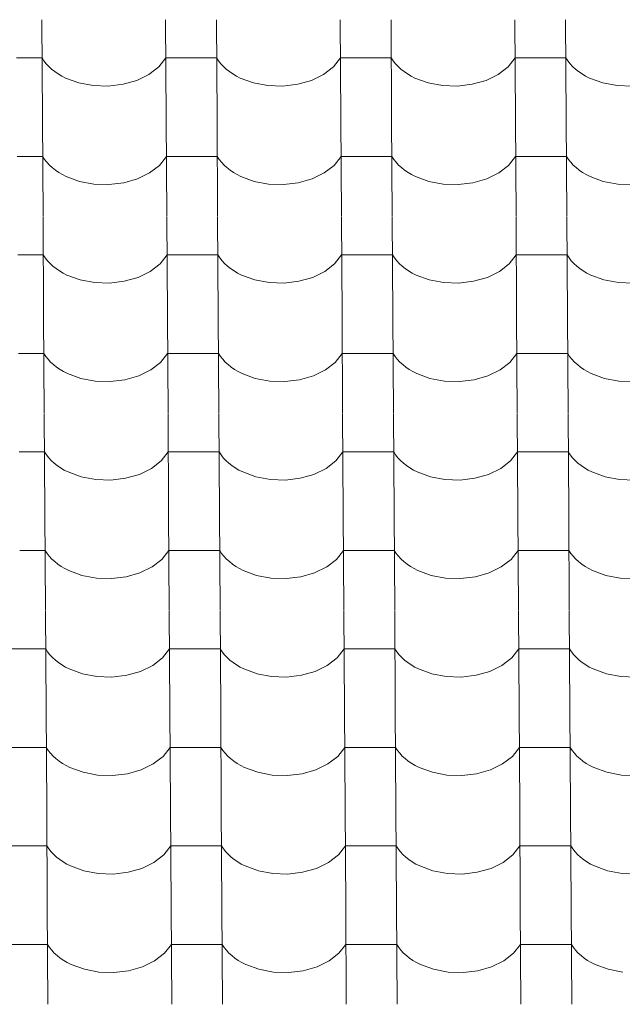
# Model space of a CAD drawing. Header units: millimetres. Extents: x -29001 to 109416, y -1251 to 13451.
# Tile 70 of 163: x -13876 to -13307, y 9032 to 9962. Entities that reach past the tile are written whole.
import ezdxf

# ---------------------------------------------------------------- set-up
doc = ezdxf.new("R2010")
doc.units = ezdxf.units.MM
doc.header["$MEASUREMENT"] = 0
doc.layers.add('POHLED JIŽNÍ_1_Konstrukce - nosné', color=7, linetype='Continuous')
doc.layers.add('POHLED JIŽNÍ_1_Nové_Výplně - Povrchové', color=7, linetype='Continuous')

# ---------------------------------------------------------------- blocks, each defined once
blk = doc.blocks.new('*X1', base_point=(-31394.74, -25864.88))
at = {"layer": 'POHLED JIŽNÍ_1_Nové_Výplně - Povrchové', "color": 21, "linetype": 'Continuous', "lineweight": 20, "true_color": 0xffaaaa}
for p, q in [((-13855.52, 9962.19), (-13854.94, 9869.52)), ((-13738.56, 9962.19), (-13737.98, 9869.52)), ((-13690.52, 9962.19), (-13689.94, 9869.52)), ((-13573.56, 9962.19), (-13572.98, 9869.52)), ((-13525.53, 9962.19), (-13524.95, 9869.52)), ((-13408.56, 9962.19), (-13407.98, 9869.52)), ((-13360.53, 9962.19), (-13359.95, 9869.52)), ((-13855.29, 9926.04), (-13879.31, 9926.04)), ((-13855.29, 9926.04), (-13853.45, 9923.24)), ((-13853.45, 9923.24), (-13851.32, 9920.55)), ((-13851.32, 9920.55), (-13848.89, 9917.96)), ((-13744.95, 9917.65), (-13738.33, 9926.04)), ((-13714.31, 9926.04), (-13738.33, 9926.04)), ((-13690.3, 9926.04), (-13714.31, 9926.04)), ((-13690.3, 9926.04), (-13688.46, 9923.24)), ((-13688.46, 9923.24), (-13686.32, 9920.55)), ((-13686.32, 9920.55), (-13683.89, 9917.96)), ((-13579.95, 9917.65), (-13573.33, 9926.04)), ((-13549.32, 9926.04), (-13573.33, 9926.04)), ((-13525.3, 9926.04), (-13549.32, 9926.04)), ((-13525.3, 9926.04), (-13523.46, 9923.24)), ((-13523.46, 9923.24), (-13521.32, 9920.55)), ((-13521.32, 9920.55), (-13518.9, 9917.96)), ((-13414.95, 9917.65), (-13408.34, 9926.04)), ((-13384.32, 9926.04), (-13408.34, 9926.04)), ((-13360.3, 9926.04), (-13384.32, 9926.04)), ((-13360.3, 9926.04), (-13358.46, 9923.24)), ((-13358.46, 9923.24), (-13356.32, 9920.55)), ((-13356.32, 9920.55), (-13353.9, 9917.96)), ((-13848.89, 9917.96), (-13846.2, 9915.5)), ((-13846.2, 9915.5), (-13843.24, 9913.17)), ((-13843.24, 9913.17), (-13840.04, 9910.99)), ((-13754.21, 9910.48), (-13744.95, 9917.65)), ((-13683.89, 9917.96), (-13681.2, 9915.5)), ((-13681.2, 9915.5), (-13678.24, 9913.17)), ((-13678.24, 9913.17), (-13675.04, 9910.99)), ((-13589.22, 9910.48), (-13579.95, 9917.65)), ((-13518.9, 9917.96), (-13516.2, 9915.5)), ((-13516.2, 9915.5), (-13513.25, 9913.17)), ((-13513.25, 9913.17), (-13510.05, 9910.99)), ((-13424.22, 9910.48), (-13414.95, 9917.65)), ((-13353.9, 9917.96), (-13351.2, 9915.5)), ((-13351.2, 9915.5), (-13348.25, 9913.17)), ((-13348.25, 9913.17), (-13345.05, 9910.99)), ((-13840.04, 9910.99), (-13836.62, 9908.97)), ((-13836.62, 9908.97), (-13832.98, 9907.12)), ((-13832.98, 9907.12), (-13820.51, 9902.55)), ((-13820.51, 9902.55), (-13806.84, 9899.96)), ((-13778.69, 9901.16), (-13765.65, 9904.89)), ((-13765.65, 9904.89), (-13754.21, 9910.48)), ((-13675.04, 9910.99), (-13671.62, 9908.97)), ((-13671.62, 9908.97), (-13667.99, 9907.12)), ((-13667.99, 9907.12), (-13655.51, 9902.55)), ((-13655.51, 9902.55), (-13641.84, 9899.96)), ((-13613.69, 9901.16), (-13600.66, 9904.89)), ((-13600.66, 9904.89), (-13589.22, 9910.48)), ((-13510.05, 9910.99), (-13506.62, 9908.97)), ((-13506.62, 9908.97), (-13502.99, 9907.12)), ((-13502.99, 9907.12), (-13490.52, 9902.55)), ((-13490.52, 9902.55), (-13476.84, 9899.96)), ((-13448.7, 9901.16), (-13435.66, 9904.89)), ((-13435.66, 9904.89), (-13424.22, 9910.48)), ((-13345.05, 9910.99), (-13341.62, 9908.97)), ((-13341.62, 9908.97), (-13337.99, 9907.12)), ((-13337.99, 9907.12), (-13325.52, 9902.55)), ((-13325.52, 9902.55), (-13311.84, 9899.96)), ((-13806.84, 9899.96), (-13792.65, 9899.49)), ((-13792.65, 9899.49), (-13778.69, 9901.16)), ((-13641.84, 9899.96), (-13627.66, 9899.49)), ((-13627.66, 9899.49), (-13613.69, 9901.16)), ((-13476.84, 9899.96), (-13462.66, 9899.49)), ((-13462.66, 9899.49), (-13448.7, 9901.16)), ((-13311.84, 9899.96), (-13297.66, 9899.49)), ((-13854.94, 9869.18), (-13854.36, 9776.51)), ((-13737.98, 9869.18), (-13737.4, 9776.51)), ((-13689.94, 9869.18), (-13689.36, 9776.51)), ((-13572.98, 9869.18), (-13572.4, 9776.51)), ((-13524.94, 9869.18), (-13524.37, 9776.51)), ((-13407.98, 9869.18), (-13407.4, 9776.51)), ((-13359.95, 9869.18), (-13359.37, 9776.51)), ((-13854.71, 9833.03), (-13878.73, 9833.03)), ((-13854.71, 9833.03), (-13852.87, 9830.23)), ((-13852.87, 9830.23), (-13850.73, 9827.54)), ((-13850.73, 9827.54), (-13848.31, 9824.95)), ((-13744.37, 9824.64), (-13737.75, 9833.03)), ((-13713.73, 9833.03), (-13737.75, 9833.03)), ((-13689.72, 9833.03), (-13713.73, 9833.03)), ((-13689.72, 9833.03), (-13687.87, 9830.23)), ((-13687.87, 9830.23), (-13685.74, 9827.54)), ((-13685.74, 9827.54), (-13683.31, 9824.95)), ((-13579.37, 9824.64), (-13572.75, 9833.03)), ((-13548.74, 9833.03), (-13572.75, 9833.03)), ((-13524.72, 9833.03), (-13548.74, 9833.03)), ((-13524.72, 9833.03), (-13522.88, 9830.23)), ((-13522.88, 9830.23), (-13520.74, 9827.54)), ((-13520.74, 9827.54), (-13518.32, 9824.95)), ((-13414.37, 9824.64), (-13407.76, 9833.03)), ((-13383.74, 9833.03), (-13407.76, 9833.03)), ((-13359.72, 9833.03), (-13383.74, 9833.03)), ((-13359.72, 9833.03), (-13357.88, 9830.23)), ((-13357.88, 9830.23), (-13355.74, 9827.54)), ((-13355.74, 9827.54), (-13353.32, 9824.95)), ((-13848.31, 9824.95), (-13845.61, 9822.49)), ((-13845.61, 9822.49), (-13842.66, 9820.16)), ((-13842.66, 9820.16), (-13839.46, 9817.98)), ((-13753.63, 9817.47), (-13744.37, 9824.64)), ((-13683.31, 9824.95), (-13680.62, 9822.49)), ((-13680.62, 9822.49), (-13677.66, 9820.16)), ((-13677.66, 9820.16), (-13674.46, 9817.98)), ((-13588.63, 9817.47), (-13579.37, 9824.64)), ((-13518.32, 9824.95), (-13515.62, 9822.49)), ((-13515.62, 9822.49), (-13512.66, 9820.16)), ((-13512.66, 9820.16), (-13509.47, 9817.98)), ((-13423.64, 9817.47), (-13414.37, 9824.64)), ((-13353.32, 9824.95), (-13350.62, 9822.49)), ((-13350.62, 9822.49), (-13347.67, 9820.16)), ((-13347.67, 9820.16), (-13344.47, 9817.98)), ((-13839.46, 9817.98), (-13836.04, 9815.96)), ((-13836.04, 9815.96), (-13832.4, 9814.11)), ((-13832.4, 9814.11), (-13819.93, 9809.54)), ((-13819.93, 9809.54), (-13806.25, 9806.95)), ((-13778.11, 9808.15), (-13765.07, 9811.88)), ((-13765.07, 9811.88), (-13753.63, 9817.47)), ((-13674.46, 9817.98), (-13671.04, 9815.96)), ((-13671.04, 9815.96), (-13667.41, 9814.11)), ((-13667.41, 9814.11), (-13654.93, 9809.54)), ((-13654.93, 9809.54), (-13641.26, 9806.95)), ((-13613.11, 9808.15), (-13600.08, 9811.88)), ((-13600.08, 9811.88), (-13588.63, 9817.47)), ((-13509.47, 9817.98), (-13506.04, 9815.96)), ((-13506.04, 9815.96), (-13502.41, 9814.11)), ((-13502.41, 9814.11), (-13489.94, 9809.54)), ((-13489.94, 9809.54), (-13476.26, 9806.95)), ((-13448.11, 9808.15), (-13435.08, 9811.88)), ((-13435.08, 9811.88), (-13423.64, 9817.47)), ((-13344.47, 9817.98), (-13341.04, 9815.96)), ((-13341.04, 9815.96), (-13337.41, 9814.11)), ((-13337.41, 9814.11), (-13324.94, 9809.54)), ((-13324.94, 9809.54), (-13311.26, 9806.95)), ((-13806.25, 9806.95), (-13792.07, 9806.48)), ((-13792.07, 9806.48), (-13778.11, 9808.15)), ((-13641.26, 9806.95), (-13627.08, 9806.48)), ((-13627.08, 9806.48), (-13613.11, 9808.15)), ((-13476.26, 9806.95), (-13462.08, 9806.48)), ((-13462.08, 9806.48), (-13448.11, 9808.15)), ((-13311.26, 9806.95), (-13297.08, 9806.48)), ((-13854.36, 9776.17), (-13853.78, 9683.5)), ((-13737.39, 9776.17), (-13736.82, 9683.5)), ((-13689.36, 9776.17), (-13688.78, 9683.5)), ((-13572.4, 9776.17), (-13571.82, 9683.5)), ((-13524.36, 9776.17), (-13523.78, 9683.5)), ((-13407.4, 9776.17), (-13406.82, 9683.5)), ((-13359.37, 9776.17), (-13358.79, 9683.5)), ((-13854.13, 9740.02), (-13878.15, 9740.02)), ((-13854.13, 9740.02), (-13852.29, 9737.22)), ((-13852.29, 9737.22), (-13850.15, 9734.53)), ((-13743.78, 9731.63), (-13737.17, 9740.02)), ((-13713.15, 9740.02), (-13737.17, 9740.02)), ((-13689.13, 9740.02), (-13713.15, 9740.02)), ((-13689.13, 9740.02), (-13687.29, 9737.22)), ((-13687.29, 9737.22), (-13685.15, 9734.53)), ((-13578.79, 9731.63), (-13572.17, 9740.02)), ((-13548.15, 9740.02), (-13572.17, 9740.02)), ((-13524.14, 9740.02), (-13548.15, 9740.02)), ((-13524.14, 9740.02), (-13522.3, 9737.22)), ((-13522.3, 9737.22), (-13520.16, 9734.53)), ((-13413.79, 9731.63), (-13407.17, 9740.02)), ((-13383.16, 9740.02), (-13407.17, 9740.02)), ((-13359.14, 9740.02), (-13383.16, 9740.02)), ((-13359.14, 9740.02), (-13357.3, 9737.22)), ((-13357.3, 9737.22), (-13355.16, 9734.53)), ((-13850.15, 9734.53), (-13847.73, 9731.94)), ((-13847.73, 9731.94), (-13845.03, 9729.48)), ((-13845.03, 9729.48), (-13842.08, 9727.15)), ((-13842.08, 9727.15), (-13838.88, 9724.97)), ((-13753.05, 9724.46), (-13743.78, 9731.63)), ((-13685.15, 9734.53), (-13682.73, 9731.94)), ((-13682.73, 9731.94), (-13680.03, 9729.48)), ((-13680.03, 9729.48), (-13677.08, 9727.15)), ((-13677.08, 9727.15), (-13673.88, 9724.97)), ((-13588.05, 9724.46), (-13578.79, 9731.63)), ((-13520.16, 9734.53), (-13517.73, 9731.94)), ((-13517.73, 9731.94), (-13515.04, 9729.48)), ((-13515.04, 9729.48), (-13512.08, 9727.15)), ((-13512.08, 9727.15), (-13508.88, 9724.97)), ((-13423.05, 9724.46), (-13413.79, 9731.63)), ((-13355.16, 9734.53), (-13352.74, 9731.94)), ((-13352.74, 9731.94), (-13350.04, 9729.48)), ((-13350.04, 9729.48), (-13347.08, 9727.15)), ((-13347.08, 9727.15), (-13343.89, 9724.97)), ((-13838.88, 9724.97), (-13835.45, 9722.95)), ((-13835.45, 9722.95), (-13831.82, 9721.1)), ((-13831.82, 9721.1), (-13819.35, 9716.53)), ((-13819.35, 9716.53), (-13805.67, 9713.94)), ((-13777.53, 9715.14), (-13764.49, 9718.87)), ((-13764.49, 9718.87), (-13753.05, 9724.46)), ((-13673.88, 9724.97), (-13670.46, 9722.95)), ((-13670.46, 9722.95), (-13666.82, 9721.1)), ((-13666.82, 9721.1), (-13654.35, 9716.53)), ((-13654.35, 9716.53), (-13640.68, 9713.94)), ((-13612.53, 9715.14), (-13599.49, 9718.87)), ((-13599.49, 9718.87), (-13588.05, 9724.46)), ((-13508.88, 9724.97), (-13505.46, 9722.95)), ((-13505.46, 9722.95), (-13501.83, 9721.1)), ((-13501.83, 9721.1), (-13489.35, 9716.53)), ((-13489.35, 9716.53), (-13475.68, 9713.94)), ((-13447.53, 9715.14), (-13434.5, 9718.87)), ((-13434.5, 9718.87), (-13423.05, 9724.46)), ((-13343.89, 9724.97), (-13340.46, 9722.95)), ((-13340.46, 9722.95), (-13336.83, 9721.1)), ((-13336.83, 9721.1), (-13324.36, 9716.53)), ((-13324.36, 9716.53), (-13310.68, 9713.94)), ((-13805.67, 9713.94), (-13791.49, 9713.47)), ((-13791.49, 9713.47), (-13777.53, 9715.14)), ((-13640.68, 9713.94), (-13626.49, 9713.47)), ((-13626.49, 9713.47), (-13612.53, 9715.14)), ((-13475.68, 9713.94), (-13461.5, 9713.47)), ((-13461.5, 9713.47), (-13447.53, 9715.14)), ((-13310.68, 9713.94), (-13296.5, 9713.47)), ((-13853.78, 9683.16), (-13853.2, 9590.49)), ((-13736.81, 9683.16), (-13736.23, 9590.49)), ((-13688.78, 9683.16), (-13688.2, 9590.49)), ((-13571.82, 9683.16), (-13571.24, 9590.49)), ((-13523.78, 9683.16), (-13523.2, 9590.49)), ((-13406.82, 9683.16), (-13406.24, 9590.49)), ((-13358.78, 9683.16), (-13358.2, 9590.49)), ((-13853.55, 9647.01), (-13877.57, 9647.01)), ((-13853.55, 9647.01), (-13851.71, 9644.22)), ((-13851.71, 9644.22), (-13849.57, 9641.52)), ((-13743.2, 9638.62), (-13736.59, 9647.01)), ((-13712.57, 9647.01), (-13736.59, 9647.01)), ((-13688.55, 9647.01), (-13712.57, 9647.01)), ((-13688.55, 9647.01), (-13686.71, 9644.22)), ((-13686.71, 9644.22), (-13684.57, 9641.52)), ((-13578.21, 9638.62), (-13571.59, 9647.01)), ((-13547.57, 9647.01), (-13571.59, 9647.01)), ((-13523.56, 9647.01), (-13547.57, 9647.01)), ((-13523.56, 9647.01), (-13521.71, 9644.22)), ((-13521.71, 9644.22), (-13519.58, 9641.52)), ((-13413.21, 9638.62), (-13406.59, 9647.01)), ((-13382.58, 9647.01), (-13406.59, 9647.01)), ((-13358.56, 9647.01), (-13382.58, 9647.01)), ((-13358.56, 9647.01), (-13356.72, 9644.22)), ((-13356.72, 9644.22), (-13354.58, 9641.52)), ((-13849.57, 9641.52), (-13847.15, 9638.93)), ((-13847.15, 9638.93), (-13844.45, 9636.47)), ((-13844.45, 9636.47), (-13841.5, 9634.14)), ((-13841.5, 9634.14), (-13838.3, 9631.96)), ((-13752.47, 9631.45), (-13743.2, 9638.62)), ((-13684.57, 9641.52), (-13682.15, 9638.93)), ((-13682.15, 9638.93), (-13679.45, 9636.47)), ((-13679.45, 9636.47), (-13676.5, 9634.14)), ((-13676.5, 9634.14), (-13673.3, 9631.96)), ((-13587.47, 9631.45), (-13578.21, 9638.62)), ((-13519.58, 9641.52), (-13517.15, 9638.93)), ((-13517.15, 9638.93), (-13514.46, 9636.47)), ((-13514.46, 9636.47), (-13511.5, 9634.14)), ((-13511.5, 9634.14), (-13508.3, 9631.96)), ((-13422.47, 9631.45), (-13413.21, 9638.62)), ((-13354.58, 9641.52), (-13352.15, 9638.93)), ((-13352.15, 9638.93), (-13349.46, 9636.47)), ((-13349.46, 9636.47), (-13346.5, 9634.14)), ((-13346.5, 9634.14), (-13343.3, 9631.96)), ((-13838.3, 9631.96), (-13834.87, 9629.94)), ((-13834.87, 9629.94), (-13831.24, 9628.1)), ((-13831.24, 9628.1), (-13818.77, 9623.52)), ((-13818.77, 9623.52), (-13805.09, 9620.94)), ((-13776.95, 9622.13), (-13763.91, 9625.86)), ((-13763.91, 9625.86), (-13752.47, 9631.45)), ((-13673.3, 9631.96), (-13669.88, 9629.94)), ((-13669.88, 9629.94), (-13666.24, 9628.1)), ((-13666.24, 9628.1), (-13653.77, 9623.52)), ((-13653.77, 9623.52), (-13640.09, 9620.94)), ((-13611.95, 9622.13), (-13598.91, 9625.86)), ((-13598.91, 9625.86), (-13587.47, 9631.45)), ((-13508.3, 9631.96), (-13504.88, 9629.94)), ((-13504.88, 9629.94), (-13501.24, 9628.1)), ((-13501.24, 9628.1), (-13488.77, 9623.52)), ((-13488.77, 9623.52), (-13475.1, 9620.94)), ((-13446.95, 9622.13), (-13433.92, 9625.86)), ((-13433.92, 9625.86), (-13422.47, 9631.45)), ((-13343.3, 9631.96), (-13339.88, 9629.94)), ((-13339.88, 9629.94), (-13336.25, 9628.1)), ((-13336.25, 9628.1), (-13323.78, 9623.52)), ((-13323.78, 9623.52), (-13310.1, 9620.94)), ((-13805.09, 9620.94), (-13790.91, 9620.46)), ((-13790.91, 9620.46), (-13776.95, 9622.13)), ((-13640.09, 9620.94), (-13625.91, 9620.46)), ((-13625.91, 9620.46), (-13611.95, 9622.13)), ((-13475.1, 9620.94), (-13460.92, 9620.46)), ((-13460.92, 9620.46), (-13446.95, 9622.13)), ((-13310.1, 9620.94), (-13295.92, 9620.46)), ((-13853.19, 9590.16), (-13852.62, 9497.48)), ((-13736.23, 9590.16), (-13735.65, 9497.48)), ((-13688.2, 9590.16), (-13687.62, 9497.48)), ((-13571.23, 9590.16), (-13570.66, 9497.48)), ((-13523.2, 9590.16), (-13522.62, 9497.48)), ((-13406.24, 9590.16), (-13405.66, 9497.48)), ((-13358.2, 9590.16), (-13357.62, 9497.48)), ((-13852.97, 9554), (-13876.99, 9554)), ((-13852.97, 9554), (-13851.13, 9551.21)), ((-13851.13, 9551.21), (-13848.99, 9548.51)), ((-13742.62, 9545.61), (-13736.01, 9554)), ((-13711.99, 9554), (-13736.01, 9554)), ((-13687.97, 9554), (-13711.99, 9554)), ((-13687.97, 9554), (-13686.13, 9551.21)), ((-13686.13, 9551.21), (-13683.99, 9548.51)), ((-13577.62, 9545.61), (-13571.01, 9554)), ((-13546.99, 9554), (-13571.01, 9554)), ((-13522.97, 9554), (-13546.99, 9554)), ((-13522.97, 9554), (-13521.13, 9551.21)), ((-13521.13, 9551.21), (-13518.99, 9548.51)), ((-13412.63, 9545.61), (-13406.01, 9554)), ((-13381.99, 9554), (-13406.01, 9554)), ((-13357.98, 9554), (-13381.99, 9554)), ((-13357.98, 9554), (-13356.14, 9551.21)), ((-13356.14, 9551.21), (-13354, 9548.51)), ((-13848.99, 9548.51), (-13846.57, 9545.92)), ((-13846.57, 9545.92), (-13843.87, 9543.46)), ((-13843.87, 9543.46), (-13840.91, 9541.13)), ((-13840.91, 9541.13), (-13837.72, 9538.95)), ((-13751.89, 9538.44), (-13742.62, 9545.61)), ((-13683.99, 9548.51), (-13681.57, 9545.92)), ((-13681.57, 9545.92), (-13678.87, 9543.46)), ((-13678.87, 9543.46), (-13675.92, 9541.13)), ((-13675.92, 9541.13), (-13672.72, 9538.95)), ((-13586.89, 9538.44), (-13577.62, 9545.61)), ((-13518.99, 9548.51), (-13516.57, 9545.92)), ((-13516.57, 9545.92), (-13513.87, 9543.46)), ((-13513.87, 9543.46), (-13510.92, 9541.13)), ((-13510.92, 9541.13), (-13507.72, 9538.95)), ((-13421.89, 9538.44), (-13412.63, 9545.61)), ((-13354, 9548.51), (-13351.57, 9545.92)), ((-13351.57, 9545.92), (-13348.88, 9543.46)), ((-13348.88, 9543.46), (-13345.92, 9541.13)), ((-13345.92, 9541.13), (-13342.72, 9538.95)), ((-13837.72, 9538.95), (-13834.29, 9536.93)), ((-13834.29, 9536.93), (-13830.66, 9535.09)), ((-13830.66, 9535.09), (-13818.19, 9530.51)), ((-13818.19, 9530.51), (-13804.51, 9527.93)), ((-13776.36, 9529.13), (-13763.33, 9532.85)), ((-13763.33, 9532.85), (-13751.89, 9538.44)), ((-13672.72, 9538.95), (-13669.29, 9536.93)), ((-13669.29, 9536.93), (-13665.66, 9535.09)), ((-13665.66, 9535.09), (-13653.19, 9530.51)), ((-13653.19, 9530.51), (-13639.51, 9527.93)), ((-13611.37, 9529.13), (-13598.33, 9532.85)), ((-13598.33, 9532.85), (-13586.89, 9538.44)), ((-13507.72, 9538.95), (-13504.3, 9536.93)), ((-13504.3, 9536.93), (-13500.66, 9535.09)), ((-13500.66, 9535.09), (-13488.19, 9530.51)), ((-13488.19, 9530.51), (-13474.52, 9527.93)), ((-13446.37, 9529.13), (-13433.33, 9532.85)), ((-13433.33, 9532.85), (-13421.89, 9538.44)), ((-13342.72, 9538.95), (-13339.3, 9536.93)), ((-13339.3, 9536.93), (-13335.67, 9535.09)), ((-13335.67, 9535.09), (-13323.19, 9530.51)), ((-13323.19, 9530.51), (-13309.52, 9527.93)), ((-13804.51, 9527.93), (-13790.33, 9527.46)), ((-13790.33, 9527.46), (-13776.36, 9529.13)), ((-13639.51, 9527.93), (-13625.33, 9527.46)), ((-13625.33, 9527.46), (-13611.37, 9529.13)), ((-13474.52, 9527.93), (-13460.33, 9527.46)), ((-13460.33, 9527.46), (-13446.37, 9529.13)), ((-13309.52, 9527.93), (-13295.34, 9527.46)), ((-13852.61, 9497.15), (-13852.03, 9404.47)), ((-13735.65, 9497.15), (-13735.07, 9404.47)), ((-13687.62, 9497.15), (-13687.04, 9404.47)), ((-13570.65, 9497.15), (-13570.07, 9404.47)), ((-13522.62, 9497.15), (-13522.04, 9404.47)), ((-13405.66, 9497.15), (-13405.08, 9404.47)), ((-13357.62, 9497.15), (-13357.04, 9404.47)), ((-13852.39, 9460.99), (-13876.4, 9460.99)), ((-13852.39, 9460.99), (-13850.55, 9458.2)), ((-13850.55, 9458.2), (-13848.41, 9455.5)), ((-13742.04, 9452.6), (-13735.42, 9460.99)), ((-13711.41, 9460.99), (-13735.42, 9460.99)), ((-13687.39, 9460.99), (-13711.41, 9460.99)), ((-13687.39, 9460.99), (-13685.55, 9458.2)), ((-13685.55, 9458.2), (-13683.41, 9455.5)), ((-13577.04, 9452.6), (-13570.43, 9460.99)), ((-13546.41, 9460.99), (-13570.43, 9460.99)), ((-13522.39, 9460.99), (-13546.41, 9460.99)), ((-13522.39, 9460.99), (-13520.55, 9458.2)), ((-13520.55, 9458.2), (-13518.41, 9455.5)), ((-13412.05, 9452.6), (-13405.43, 9460.99)), ((-13381.41, 9460.99), (-13405.43, 9460.99)), ((-13357.4, 9460.99), (-13381.41, 9460.99)), ((-13357.4, 9460.99), (-13355.55, 9458.2)), ((-13355.55, 9458.2), (-13353.42, 9455.5)), ((-13848.41, 9455.5), (-13845.98, 9452.91)), ((-13845.98, 9452.91), (-13843.29, 9450.45)), ((-13843.29, 9450.45), (-13840.33, 9448.12)), ((-13840.33, 9448.12), (-13837.13, 9445.94)), ((-13751.3, 9445.43), (-13742.04, 9452.6)), ((-13683.41, 9455.5), (-13680.99, 9452.91)), ((-13680.99, 9452.91), (-13678.29, 9450.45)), ((-13678.29, 9450.45), (-13675.33, 9448.12)), ((-13675.33, 9448.12), (-13672.14, 9445.94)), ((-13586.31, 9445.43), (-13577.04, 9452.6)), ((-13518.41, 9455.5), (-13515.99, 9452.91)), ((-13515.99, 9452.91), (-13513.29, 9450.45)), ((-13513.29, 9450.45), (-13510.34, 9448.12)), ((-13510.34, 9448.12), (-13507.14, 9445.94)), ((-13421.31, 9445.43), (-13412.05, 9452.6)), ((-13353.42, 9455.5), (-13350.99, 9452.91)), ((-13350.99, 9452.91), (-13348.3, 9450.45)), ((-13348.3, 9450.45), (-13345.34, 9448.12)), ((-13345.34, 9448.12), (-13342.14, 9445.94)), ((-13837.13, 9445.94), (-13833.71, 9443.93)), ((-13833.71, 9443.93), (-13830.08, 9442.08)), ((-13830.08, 9442.08), (-13817.6, 9437.5)), ((-13817.6, 9437.5), (-13803.93, 9434.92)), ((-13775.78, 9436.12), (-13762.75, 9439.84)), ((-13762.75, 9439.84), (-13751.3, 9445.43)), ((-13672.14, 9445.94), (-13668.71, 9443.93)), ((-13668.71, 9443.93), (-13665.08, 9442.08)), ((-13665.08, 9442.08), (-13652.61, 9437.5)), ((-13652.61, 9437.5), (-13638.93, 9434.92)), ((-13610.79, 9436.12), (-13597.75, 9439.84)), ((-13597.75, 9439.84), (-13586.31, 9445.43)), ((-13507.14, 9445.94), (-13503.71, 9443.93)), ((-13503.71, 9443.93), (-13500.08, 9442.08)), ((-13500.08, 9442.08), (-13487.61, 9437.5)), ((-13487.61, 9437.5), (-13473.93, 9434.92)), ((-13445.79, 9436.12), (-13432.75, 9439.84)), ((-13432.75, 9439.84), (-13421.31, 9445.43)), ((-13342.14, 9445.94), (-13338.72, 9443.93)), ((-13338.72, 9443.93), (-13335.08, 9442.08)), ((-13335.08, 9442.08), (-13322.61, 9437.5)), ((-13322.61, 9437.5), (-13308.94, 9434.92)), ((-13803.93, 9434.92), (-13789.75, 9434.45)), ((-13789.75, 9434.45), (-13775.78, 9436.12)), ((-13638.93, 9434.92), (-13624.75, 9434.45)), ((-13624.75, 9434.45), (-13610.79, 9436.12)), ((-13473.93, 9434.92), (-13459.75, 9434.45)), ((-13459.75, 9434.45), (-13445.79, 9436.12)), ((-13308.94, 9434.92), (-13294.76, 9434.45)), ((-13852.03, 9404.14), (-13851.45, 9311.46)), ((-13735.07, 9404.14), (-13734.49, 9311.46)), ((-13687.03, 9404.14), (-13686.45, 9311.46)), ((-13570.07, 9404.14), (-13569.49, 9311.46)), ((-13522.04, 9404.14), (-13521.46, 9311.46)), ((-13405.07, 9404.14), (-13404.49, 9311.46)), ((-13357.04, 9404.14), (-13356.46, 9311.46)), ((-13875.82, 9367.98), (-13899.84, 9367.98)), ((-13851.81, 9367.98), (-13875.82, 9367.98)), ((-13851.81, 9367.98), (-13849.96, 9365.19)), ((-13849.96, 9365.19), (-13847.83, 9362.49)), ((-13741.46, 9359.59), (-13734.84, 9367.98)), ((-13710.83, 9367.98), (-13734.84, 9367.98)), ((-13686.81, 9367.98), (-13710.83, 9367.98)), ((-13686.81, 9367.98), (-13684.97, 9365.19)), ((-13684.97, 9365.19), (-13682.83, 9362.49)), ((-13576.46, 9359.59), (-13569.85, 9367.98)), ((-13545.83, 9367.98), (-13569.85, 9367.98)), ((-13521.81, 9367.98), (-13545.83, 9367.98)), ((-13521.81, 9367.98), (-13519.97, 9365.19)), ((-13519.97, 9365.19), (-13517.83, 9362.49)), ((-13411.46, 9359.59), (-13404.85, 9367.98)), ((-13380.83, 9367.98), (-13404.85, 9367.98)), ((-13356.81, 9367.98), (-13380.83, 9367.98)), ((-13356.81, 9367.98), (-13354.97, 9365.19)), ((-13354.97, 9365.19), (-13352.83, 9362.49)), ((-13847.83, 9362.49), (-13845.4, 9359.9)), ((-13845.4, 9359.9), (-13842.71, 9357.44)), ((-13842.71, 9357.44), (-13839.75, 9355.11)), ((-13839.75, 9355.11), (-13836.55, 9352.93)), ((-13750.72, 9352.42), (-13741.46, 9359.59)), ((-13682.83, 9362.49), (-13680.4, 9359.9)), ((-13680.4, 9359.9), (-13677.71, 9357.44)), ((-13677.71, 9357.44), (-13674.75, 9355.11)), ((-13674.75, 9355.11), (-13671.56, 9352.93)), ((-13585.73, 9352.42), (-13576.46, 9359.59)), ((-13517.83, 9362.49), (-13515.41, 9359.9)), ((-13515.41, 9359.9), (-13512.71, 9357.44)), ((-13512.71, 9357.44), (-13509.76, 9355.11)), ((-13509.76, 9355.11), (-13506.56, 9352.93)), ((-13420.73, 9352.42), (-13411.46, 9359.59)), ((-13352.83, 9362.49), (-13350.41, 9359.9)), ((-13350.41, 9359.9), (-13347.71, 9357.44)), ((-13347.71, 9357.44), (-13344.76, 9355.11)), ((-13344.76, 9355.11), (-13341.56, 9352.93)), ((-13836.55, 9352.93), (-13833.13, 9350.92)), ((-13833.13, 9350.92), (-13829.49, 9349.07)), ((-13829.49, 9349.07), (-13817.02, 9344.5)), ((-13817.02, 9344.5), (-13803.35, 9341.91)), ((-13775.2, 9343.11), (-13762.17, 9346.83)), ((-13762.17, 9346.83), (-13750.72, 9352.42)), ((-13671.56, 9352.93), (-13668.13, 9350.92)), ((-13668.13, 9350.92), (-13664.5, 9349.07)), ((-13664.5, 9349.07), (-13652.03, 9344.5)), ((-13652.03, 9344.5), (-13638.35, 9341.91)), ((-13610.2, 9343.11), (-13597.17, 9346.83)), ((-13597.17, 9346.83), (-13585.73, 9352.42)), ((-13506.56, 9352.93), (-13503.13, 9350.92)), ((-13503.13, 9350.92), (-13499.5, 9349.07)), ((-13499.5, 9349.07), (-13487.03, 9344.5)), ((-13487.03, 9344.5), (-13473.35, 9341.91)), ((-13445.21, 9343.11), (-13432.17, 9346.83)), ((-13432.17, 9346.83), (-13420.73, 9352.42)), ((-13341.56, 9352.93), (-13338.14, 9350.92)), ((-13338.14, 9350.92), (-13334.5, 9349.07)), ((-13334.5, 9349.07), (-13322.03, 9344.5)), ((-13322.03, 9344.5), (-13308.36, 9341.91)), ((-13803.35, 9341.91), (-13789.17, 9341.44)), ((-13789.17, 9341.44), (-13775.2, 9343.11)), ((-13638.35, 9341.91), (-13624.17, 9341.44)), ((-13624.17, 9341.44), (-13610.2, 9343.11)), ((-13473.35, 9341.91), (-13459.17, 9341.44)), ((-13459.17, 9341.44), (-13445.21, 9343.11)), ((-13308.36, 9341.91), (-13294.17, 9341.44)), ((-13851.45, 9311.13), (-13850.87, 9218.45)), ((-13734.49, 9311.13), (-13733.91, 9218.45)), ((-13686.45, 9311.13), (-13685.87, 9218.45)), ((-13569.49, 9311.13), (-13568.91, 9218.45)), ((-13521.46, 9311.13), (-13520.88, 9218.45)), ((-13404.49, 9311.13), (-13403.91, 9218.45)), ((-13356.46, 9311.13), (-13355.88, 9218.45)), ((-13875.24, 9274.97), (-13899.26, 9274.97)), ((-13851.22, 9274.97), (-13875.24, 9274.97)), ((-13851.22, 9274.97), (-13849.38, 9272.18)), ((-13849.38, 9272.18), (-13847.24, 9269.48)), ((-13740.88, 9266.59), (-13734.26, 9274.97)), ((-13710.24, 9274.97), (-13734.26, 9274.97)), ((-13686.23, 9274.97), (-13710.24, 9274.97)), ((-13686.23, 9274.97), (-13684.39, 9272.18)), ((-13684.39, 9272.18), (-13682.25, 9269.48)), ((-13575.88, 9266.59), (-13569.26, 9274.97)), ((-13545.25, 9274.97), (-13569.26, 9274.97)), ((-13521.23, 9274.97), (-13545.25, 9274.97)), ((-13521.23, 9274.97), (-13519.39, 9272.18)), ((-13519.39, 9272.18), (-13517.25, 9269.48)), ((-13410.88, 9266.59), (-13404.27, 9274.97)), ((-13380.25, 9274.97), (-13404.27, 9274.97)), ((-13356.23, 9274.97), (-13380.25, 9274.97)), ((-13356.23, 9274.97), (-13354.39, 9272.18)), ((-13354.39, 9272.18), (-13352.25, 9269.48)), ((-13847.24, 9269.48), (-13844.82, 9266.9)), ((-13844.82, 9266.9), (-13842.12, 9264.43)), ((-13842.12, 9264.43), (-13839.17, 9262.1)), ((-13839.17, 9262.1), (-13835.97, 9259.93)), ((-13750.14, 9259.41), (-13740.88, 9266.59)), ((-13682.25, 9269.48), (-13679.82, 9266.9)), ((-13679.82, 9266.9), (-13677.13, 9264.43)), ((-13677.13, 9264.43), (-13674.17, 9262.1)), ((-13674.17, 9262.1), (-13670.97, 9259.93)), ((-13585.14, 9259.41), (-13575.88, 9266.59)), ((-13517.25, 9269.48), (-13514.83, 9266.9)), ((-13514.83, 9266.9), (-13512.13, 9264.43)), ((-13512.13, 9264.43), (-13509.17, 9262.1)), ((-13509.17, 9262.1), (-13505.98, 9259.93)), ((-13420.15, 9259.41), (-13410.88, 9266.59)), ((-13352.25, 9269.48), (-13349.83, 9266.9)), ((-13349.83, 9266.9), (-13347.13, 9264.43)), ((-13347.13, 9264.43), (-13344.18, 9262.1)), ((-13344.18, 9262.1), (-13340.98, 9259.93)), ((-13835.97, 9259.93), (-13832.55, 9257.91)), ((-13832.55, 9257.91), (-13828.91, 9256.06)), ((-13828.91, 9256.06), (-13816.44, 9251.49)), ((-13816.44, 9251.49), (-13802.77, 9248.9)), ((-13774.62, 9250.1), (-13761.58, 9253.82)), ((-13761.58, 9253.82), (-13750.14, 9259.41)), ((-13670.97, 9259.93), (-13667.55, 9257.91)), ((-13667.55, 9257.91), (-13663.92, 9256.06)), ((-13663.92, 9256.06), (-13651.44, 9251.49)), ((-13651.44, 9251.49), (-13637.77, 9248.9)), ((-13609.62, 9250.1), (-13596.59, 9253.82)), ((-13596.59, 9253.82), (-13585.14, 9259.41)), ((-13505.98, 9259.93), (-13502.55, 9257.91)), ((-13502.55, 9257.91), (-13498.92, 9256.06)), ((-13498.92, 9256.06), (-13486.45, 9251.49)), ((-13486.45, 9251.49), (-13472.77, 9248.9)), ((-13444.62, 9250.1), (-13431.59, 9253.82)), ((-13431.59, 9253.82), (-13420.15, 9259.41)), ((-13340.98, 9259.93), (-13337.55, 9257.91)), ((-13337.55, 9257.91), (-13333.92, 9256.06)), ((-13333.92, 9256.06), (-13321.45, 9251.49)), ((-13321.45, 9251.49), (-13307.77, 9248.9)), ((-13802.77, 9248.9), (-13788.58, 9248.43)), ((-13788.58, 9248.43), (-13774.62, 9250.1)), ((-13637.77, 9248.9), (-13623.59, 9248.43)), ((-13623.59, 9248.43), (-13609.62, 9250.1)), ((-13472.77, 9248.9), (-13458.59, 9248.43)), ((-13458.59, 9248.43), (-13444.62, 9250.1)), ((-13307.77, 9248.9), (-13293.59, 9248.43)), ((-13850.87, 9218.12), (-13850.29, 9125.44)), ((-13733.91, 9218.12), (-13733.33, 9125.44)), ((-13685.87, 9218.12), (-13685.29, 9125.44)), ((-13568.91, 9218.12), (-13568.33, 9125.44)), ((-13520.87, 9218.12), (-13520.29, 9125.44)), ((-13403.91, 9218.12), (-13403.33, 9125.44)), ((-13355.88, 9218.12), (-13355.3, 9125.44)), ((-13874.66, 9181.96), (-13898.68, 9181.96)), ((-13850.64, 9181.96), (-13874.66, 9181.96)), ((-13850.64, 9181.96), (-13848.8, 9179.17)), ((-13848.8, 9179.17), (-13846.66, 9176.47)), ((-13740.3, 9173.58), (-13733.68, 9181.96)), ((-13709.66, 9181.96), (-13733.68, 9181.96)), ((-13685.65, 9181.96), (-13709.66, 9181.96)), ((-13685.65, 9181.96), (-13683.8, 9179.17)), ((-13683.8, 9179.17), (-13681.67, 9176.47)), ((-13575.3, 9173.58), (-13568.68, 9181.96)), ((-13544.67, 9181.96), (-13568.68, 9181.96)), ((-13520.65, 9181.96), (-13544.67, 9181.96)), ((-13520.65, 9181.96), (-13518.81, 9179.17)), ((-13518.81, 9179.17), (-13516.67, 9176.47)), ((-13410.3, 9173.58), (-13403.68, 9181.96)), ((-13379.67, 9181.96), (-13403.68, 9181.96)), ((-13355.65, 9181.96), (-13379.67, 9181.96)), ((-13355.65, 9181.96), (-13353.81, 9179.17)), ((-13353.81, 9179.17), (-13351.67, 9176.47)), ((-13846.66, 9176.47), (-13844.24, 9173.89)), ((-13844.24, 9173.89), (-13841.54, 9171.42)), ((-13841.54, 9171.42), (-13838.59, 9169.1)), ((-13838.59, 9169.1), (-13835.39, 9166.92)), ((-13749.56, 9166.4), (-13740.3, 9173.58)), ((-13681.67, 9176.47), (-13679.24, 9173.89)), ((-13679.24, 9173.89), (-13676.55, 9171.42)), ((-13676.55, 9171.42), (-13673.59, 9169.1)), ((-13673.59, 9169.1), (-13670.39, 9166.92)), ((-13584.56, 9166.4), (-13575.3, 9173.58)), ((-13516.67, 9176.47), (-13514.24, 9173.89)), ((-13514.24, 9173.89), (-13511.55, 9171.42)), ((-13511.55, 9171.42), (-13508.59, 9169.1)), ((-13508.59, 9169.1), (-13505.39, 9166.92)), ((-13419.57, 9166.4), (-13410.3, 9173.58)), ((-13351.67, 9176.47), (-13349.25, 9173.89)), ((-13349.25, 9173.89), (-13346.55, 9171.42)), ((-13346.55, 9171.42), (-13343.6, 9169.1)), ((-13343.6, 9169.1), (-13340.4, 9166.92)), ((-13835.39, 9166.92), (-13831.96, 9164.9)), ((-13831.96, 9164.9), (-13828.33, 9163.05)), ((-13828.33, 9163.05), (-13815.86, 9158.48)), ((-13815.86, 9158.48), (-13802.18, 9155.89)), ((-13774.04, 9157.09), (-13761, 9160.81)), ((-13761, 9160.81), (-13749.56, 9166.4)), ((-13670.39, 9166.92), (-13666.97, 9164.9)), ((-13666.97, 9164.9), (-13663.33, 9163.05)), ((-13663.33, 9163.05), (-13650.86, 9158.48)), ((-13650.86, 9158.48), (-13637.19, 9155.89)), ((-13609.04, 9157.09), (-13596, 9160.81)), ((-13596, 9160.81), (-13584.56, 9166.4)), ((-13505.39, 9166.92), (-13501.97, 9164.9)), ((-13501.97, 9164.9), (-13498.34, 9163.05)), ((-13498.34, 9163.05), (-13485.86, 9158.48)), ((-13485.86, 9158.48), (-13472.19, 9155.89)), ((-13444.04, 9157.09), (-13431.01, 9160.81)), ((-13431.01, 9160.81), (-13419.57, 9166.4)), ((-13340.4, 9166.92), (-13336.97, 9164.9)), ((-13336.97, 9164.9), (-13333.34, 9163.05)), ((-13333.34, 9163.05), (-13320.87, 9158.48)), ((-13320.87, 9158.48), (-13307.19, 9155.89)), ((-13802.18, 9155.89), (-13788, 9155.42)), ((-13788, 9155.42), (-13774.04, 9157.09)), ((-13637.19, 9155.89), (-13623.01, 9155.42)), ((-13623.01, 9155.42), (-13609.04, 9157.09)), ((-13472.19, 9155.89), (-13458.01, 9155.42)), ((-13458.01, 9155.42), (-13444.04, 9157.09)), ((-13307.19, 9155.89), (-13293.01, 9155.42)), ((-13850.29, 9125.11), (-13849.71, 9032.43)), ((-13733.32, 9125.11), (-13732.74, 9032.43)), ((-13685.29, 9125.11), (-13684.71, 9032.43)), ((-13568.33, 9125.11), (-13567.75, 9032.43)), ((-13520.29, 9125.11), (-13519.71, 9032.43)), ((-13403.33, 9125.11), (-13402.75, 9032.43)), ((-13355.29, 9125.11), (-13354.72, 9032.43)), ((-13874.08, 9088.95), (-13898.1, 9088.95)), ((-13850.06, 9088.95), (-13874.08, 9088.95)), ((-13850.06, 9088.95), (-13848.22, 9086.16)), ((-13848.22, 9086.16), (-13846.08, 9083.46)), ((-13739.71, 9080.57), (-13733.1, 9088.95)), ((-13709.08, 9088.95), (-13733.1, 9088.95)), ((-13685.06, 9088.95), (-13709.08, 9088.95)), ((-13685.06, 9088.95), (-13683.22, 9086.16)), ((-13683.22, 9086.16), (-13681.08, 9083.46)), ((-13574.72, 9080.57), (-13568.1, 9088.95)), ((-13544.08, 9088.95), (-13568.1, 9088.95)), ((-13520.07, 9088.95), (-13544.08, 9088.95)), ((-13520.07, 9088.95), (-13518.22, 9086.16)), ((-13518.22, 9086.16), (-13516.09, 9083.46)), ((-13409.72, 9080.57), (-13403.1, 9088.95)), ((-13379.09, 9088.95), (-13403.1, 9088.95)), ((-13355.07, 9088.95), (-13379.09, 9088.95)), ((-13355.07, 9088.95), (-13353.23, 9086.16)), ((-13353.23, 9086.16), (-13351.09, 9083.46)), ((-13846.08, 9083.46), (-13843.66, 9080.88)), ((-13843.66, 9080.88), (-13840.96, 9078.41)), ((-13840.96, 9078.41), (-13838.01, 9076.09)), ((-13838.01, 9076.09), (-13834.81, 9073.91)), ((-13748.98, 9073.4), (-13739.71, 9080.57)), ((-13681.08, 9083.46), (-13678.66, 9080.88)), ((-13678.66, 9080.88), (-13675.96, 9078.41)), ((-13675.96, 9078.41), (-13673.01, 9076.09)), ((-13673.01, 9076.09), (-13669.81, 9073.91)), ((-13583.98, 9073.4), (-13574.72, 9080.57)), ((-13516.09, 9083.46), (-13513.66, 9080.88)), ((-13513.66, 9080.88), (-13510.97, 9078.41)), ((-13510.97, 9078.41), (-13508.01, 9076.09)), ((-13508.01, 9076.09), (-13504.81, 9073.91)), ((-13418.98, 9073.4), (-13409.72, 9080.57)), ((-13351.09, 9083.46), (-13348.67, 9080.88)), ((-13348.67, 9080.88), (-13345.97, 9078.41)), ((-13345.97, 9078.41), (-13343.01, 9076.09)), ((-13343.01, 9076.09), (-13339.82, 9073.91)), ((-13834.81, 9073.91), (-13831.38, 9071.89)), ((-13831.38, 9071.89), (-13827.75, 9070.04)), ((-13827.75, 9070.04), (-13815.28, 9065.47)), ((-13815.28, 9065.47), (-13801.6, 9062.88)), ((-13773.46, 9064.08), (-13760.42, 9067.8)), ((-13760.42, 9067.8), (-13748.98, 9073.4)), ((-13669.81, 9073.91), (-13666.39, 9071.89)), ((-13666.39, 9071.89), (-13662.75, 9070.04)), ((-13662.75, 9070.04), (-13650.28, 9065.47)), ((-13650.28, 9065.47), (-13636.61, 9062.88)), ((-13608.46, 9064.08), (-13595.42, 9067.8)), ((-13595.42, 9067.8), (-13583.98, 9073.4)), ((-13504.81, 9073.91), (-13501.39, 9071.89)), ((-13501.39, 9071.89), (-13497.76, 9070.04)), ((-13497.76, 9070.04), (-13485.28, 9065.47)), ((-13485.28, 9065.47), (-13471.61, 9062.88)), ((-13443.46, 9064.08), (-13430.43, 9067.8)), ((-13430.43, 9067.8), (-13418.98, 9073.4)), ((-13339.82, 9073.91), (-13336.39, 9071.89)), ((-13336.39, 9071.89), (-13332.76, 9070.04)), ((-13332.76, 9070.04), (-13320.29, 9065.47)), ((-13320.29, 9065.47), (-13306.61, 9062.88)), ((-13801.6, 9062.88), (-13787.42, 9062.41)), ((-13787.42, 9062.41), (-13773.46, 9064.08)), ((-13636.61, 9062.88), (-13622.42, 9062.41)), ((-13622.42, 9062.41), (-13608.46, 9064.08)), ((-13471.61, 9062.88), (-13457.43, 9062.41)), ((-13457.43, 9062.41), (-13443.46, 9064.08))]:
    blk.add_line(p, q, dxfattribs=at)

msp = doc.modelspace()

# ---------------------------------------------------------------- block references
at = {"layer": 'POHLED JIŽNÍ_1_Konstrukce - nosné', "color": 9, "linetype": 'Continuous', "lineweight": 13}
msp.add_blockref('*X1', (-31394.74, -25864.88), dxfattribs=at)

doc.saveas('drawing.dxf')
